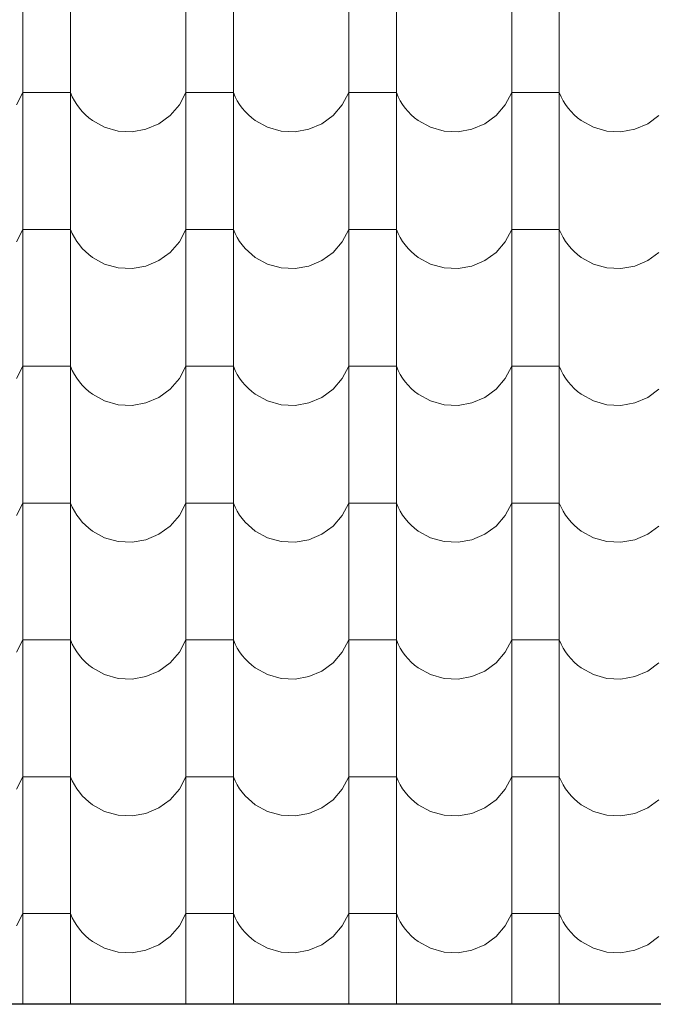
# Model space of a CAD drawing. Header units: millimetres. Extents: x -29624 to 9939, y -6894 to 6495.
# Tile 209 of 243: x 2912 to 3040, y -3576 to -3377. Entities that reach past the tile are written whole.
import ezdxf

# ---------------------------------------------------------------- set-up
doc = ezdxf.new("R2010")
doc.units = ezdxf.units.MM
doc.header["$MEASUREMENT"] = 0
doc.layers.add('810-G Ogólne', color=7, linetype='Continuous')
doc.layers.add('990-D Import IFC', color=7, linetype='Continuous')

# ---------------------------------------------------------------- blocks, each defined once
blk = doc.blocks.new('*X1822', base_point=(515069.4, 47309.9))
at = {"layer": '990-D Import IFC', "color": 251, "linetype": 'Continuous', "lineweight": 13, "true_color": 0x6a6a6a}
for p, q in [((539111.4, -17508.1), (539111.4, -17785.1)), ((539207.5, -17508.1), (539207.5, -17785.1)), ((539441.4, -17508.1), (539441.4, -17785.1)), ((539537.5, -17508.1), (539537.5, -17785.1)), ((539771.4, -17508.1), (539771.4, -17785.1)), ((539867.5, -17508.1), (539867.5, -17785.1)), ((540101.4, -17508.1), (540101.4, -17785.1)), ((540197.5, -17508.1), (540197.5, -17785.1)), ((539111.4, -17785.1), (539111.4, -18062.1)), ((539207.5, -17785.1), (539207.5, -18062.1)), ((539441.4, -17785.1), (539441.4, -18062.1)), ((539537.5, -17785.1), (539537.5, -18062.1)), ((539771.4, -17785.1), (539771.4, -18062.1)), ((539867.5, -17785.1), (539867.5, -18062.1)), ((540101.4, -17785.1), (540101.4, -18062.1)), ((540197.5, -17785.1), (540197.5, -18062.1)), ((539098.1, -17918.2), (539111.4, -17893.2)), ((539159.4, -17893.2), (539111.4, -17893.2)), ((539207.5, -17893.2), (539159.4, -17893.2)), ((539207.5, -17893.2), (539211.1, -17901.5)), ((539428.1, -17918.2), (539441.4, -17893.2)), ((539489.4, -17893.2), (539441.4, -17893.2)), ((539537.5, -17893.2), (539489.4, -17893.2)), ((539537.5, -17893.2), (539541.1, -17901.5)), ((539758.1, -17918.2), (539771.4, -17893.2)), ((539819.4, -17893.2), (539771.4, -17893.2)), ((539867.5, -17893.2), (539819.4, -17893.2)), ((539867.5, -17893.2), (539871.1, -17901.5)), ((540088.1, -17918.2), (540101.4, -17893.2)), ((540149.4, -17893.2), (540101.4, -17893.2)), ((540197.5, -17893.2), (540149.4, -17893.2)), ((540197.5, -17893.2), (540201.1, -17901.5)), ((539211.1, -17901.5), (539215.4, -17909.6)), ((539215.4, -17909.6), (539220.2, -17917.3)), ((539220.2, -17917.3), (539225.5, -17924.7)), ((539409.4, -17939.7), (539428.1, -17918.2)), ((539541.1, -17901.5), (539545.4, -17909.6)), ((539545.4, -17909.6), (539550.2, -17917.3)), ((539550.2, -17917.3), (539555.5, -17924.7)), ((539739.4, -17939.7), (539758.1, -17918.2)), ((539871.1, -17901.5), (539875.4, -17909.6)), ((539875.4, -17909.6), (539880.2, -17917.3)), ((539880.2, -17917.3), (539885.5, -17924.7)), ((540069.4, -17939.7), (540088.1, -17918.2)), ((540201.1, -17901.5), (540205.4, -17909.6)), ((540205.4, -17909.6), (540210.2, -17917.3)), ((540210.2, -17917.3), (540215.5, -17924.7)), ((539225.5, -17924.7), (539231.4, -17931.6)), ((539231.4, -17931.6), (539237.8, -17938.1)), ((539237.8, -17938.1), (539244.6, -17944.2)), ((539555.5, -17924.7), (539561.4, -17931.6)), ((539561.4, -17931.6), (539567.8, -17938.1)), ((539567.8, -17938.1), (539574.6, -17944.2)), ((539885.5, -17924.7), (539891.4, -17931.6)), ((539891.4, -17931.6), (539897.8, -17938.1)), ((539897.8, -17938.1), (539904.6, -17944.2)), ((540215.5, -17924.7), (540221.4, -17931.6)), ((540221.4, -17931.6), (540227.8, -17938.1)), ((540227.8, -17938.1), (540234.6, -17944.2)), ((539244.6, -17944.2), (539251.9, -17949.7)), ((539251.9, -17949.7), (539276.7, -17963.4)), ((539360.4, -17967.5), (539386.5, -17956.4)), ((539386.5, -17956.4), (539409.4, -17939.7)), ((539574.6, -17944.2), (539581.9, -17949.7)), ((539581.9, -17949.7), (539606.7, -17963.4)), ((539690.4, -17967.5), (539716.5, -17956.4)), ((539716.5, -17956.4), (539739.4, -17939.7)), ((539904.6, -17944.2), (539911.9, -17949.7)), ((539911.9, -17949.7), (539936.7, -17963.4)), ((540020.4, -17967.5), (540046.5, -17956.4)), ((540046.5, -17956.4), (540069.4, -17939.7)), ((540234.6, -17944.2), (540241.9, -17949.7)), ((540241.9, -17949.7), (540266.7, -17963.4)), ((540350.4, -17967.5), (540376.5, -17956.4)), ((540376.5, -17956.4), (540399.4, -17939.7)), ((539276.7, -17963.4), (539304.1, -17971.1)), ((539304.1, -17971.1), (539332.4, -17972.5)), ((539332.4, -17972.5), (539360.4, -17967.5)), ((539606.7, -17963.4), (539634.1, -17971.1)), ((539634.1, -17971.1), (539662.4, -17972.5)), ((539662.4, -17972.5), (539690.4, -17967.5)), ((539936.7, -17963.4), (539964.1, -17971.1)), ((539964.1, -17971.1), (539992.4, -17972.5)), ((539992.4, -17972.5), (540020.4, -17967.5)), ((540266.7, -17963.4), (540294.1, -17971.1)), ((540294.1, -17971.1), (540322.4, -17972.5)), ((540322.4, -17972.5), (540350.4, -17967.5)), ((539111.4, -18062.1), (539111.4, -18339.1)), ((539207.5, -18062.1), (539207.5, -18339.1)), ((539441.4, -18062.1), (539441.4, -18339.1)), ((539537.5, -18062.1), (539537.5, -18339.1)), ((539771.4, -18062.1), (539771.4, -18339.1)), ((539867.5, -18062.1), (539867.5, -18339.1)), ((540101.4, -18062.1), (540101.4, -18339.1)), ((540197.5, -18062.1), (540197.5, -18339.1)), ((539098.1, -18195.2), (539111.4, -18170.2)), ((539159.4, -18170.2), (539111.4, -18170.2)), ((539207.5, -18170.2), (539159.4, -18170.2)), ((539207.5, -18170.2), (539211.1, -18178.5)), ((539428.1, -18195.2), (539441.4, -18170.2)), ((539489.4, -18170.2), (539441.4, -18170.2)), ((539537.5, -18170.2), (539489.4, -18170.2)), ((539537.5, -18170.2), (539541.1, -18178.5)), ((539758.1, -18195.2), (539771.4, -18170.2)), ((539819.4, -18170.2), (539771.4, -18170.2)), ((539867.5, -18170.2), (539819.4, -18170.2)), ((539867.5, -18170.2), (539871.1, -18178.5)), ((540088.1, -18195.2), (540101.4, -18170.2)), ((540149.4, -18170.2), (540101.4, -18170.2)), ((540197.5, -18170.2), (540149.4, -18170.2)), ((540197.5, -18170.2), (540201.1, -18178.5)), ((539211.1, -18178.5), (539215.4, -18186.6)), ((539215.4, -18186.6), (539220.2, -18194.3)), ((539220.2, -18194.3), (539225.5, -18201.7)), ((539409.4, -18216.7), (539428.1, -18195.2)), ((539541.1, -18178.5), (539545.4, -18186.6)), ((539545.4, -18186.6), (539550.2, -18194.3)), ((539550.2, -18194.3), (539555.5, -18201.7)), ((539739.4, -18216.7), (539758.1, -18195.2)), ((539871.1, -18178.5), (539875.4, -18186.6)), ((539875.4, -18186.6), (539880.2, -18194.3)), ((539880.2, -18194.3), (539885.5, -18201.7)), ((540069.4, -18216.7), (540088.1, -18195.2)), ((540201.1, -18178.5), (540205.4, -18186.6)), ((540205.4, -18186.6), (540210.2, -18194.3)), ((540210.2, -18194.3), (540215.5, -18201.7)), ((539225.5, -18201.7), (539231.4, -18208.6)), ((539231.4, -18208.6), (539237.8, -18215.1)), ((539237.8, -18215.1), (539244.6, -18221.2)), ((539386.5, -18233.4), (539409.4, -18216.7)), ((539555.5, -18201.7), (539561.4, -18208.6)), ((539561.4, -18208.6), (539567.8, -18215.1)), ((539567.8, -18215.1), (539574.6, -18221.2)), ((539716.5, -18233.4), (539739.4, -18216.7)), ((539885.5, -18201.7), (539891.4, -18208.6)), ((539891.4, -18208.6), (539897.8, -18215.1)), ((539897.8, -18215.1), (539904.6, -18221.2)), ((540046.5, -18233.4), (540069.4, -18216.7)), ((540215.5, -18201.7), (540221.4, -18208.6)), ((540221.4, -18208.6), (540227.8, -18215.1)), ((540227.8, -18215.1), (540234.6, -18221.2)), ((540376.5, -18233.4), (540399.4, -18216.7)), ((539244.6, -18221.2), (539251.9, -18226.7)), ((539251.9, -18226.7), (539276.7, -18240.4)), ((539360.4, -18244.5), (539386.5, -18233.4)), ((539574.6, -18221.2), (539581.9, -18226.7)), ((539581.9, -18226.7), (539606.7, -18240.4)), ((539690.4, -18244.5), (539716.5, -18233.4)), ((539904.6, -18221.2), (539911.9, -18226.7)), ((539911.9, -18226.7), (539936.7, -18240.4)), ((540020.4, -18244.5), (540046.5, -18233.4)), ((540234.6, -18221.2), (540241.9, -18226.7)), ((540241.9, -18226.7), (540266.7, -18240.4)), ((540350.4, -18244.5), (540376.5, -18233.4)), ((539276.7, -18240.4), (539304.1, -18248.1)), ((539304.1, -18248.1), (539332.4, -18249.5)), ((539332.4, -18249.5), (539360.4, -18244.5)), ((539606.7, -18240.4), (539634.1, -18248.1)), ((539634.1, -18248.1), (539662.4, -18249.5)), ((539662.4, -18249.5), (539690.4, -18244.5)), ((539936.7, -18240.4), (539964.1, -18248.1)), ((539964.1, -18248.1), (539992.4, -18249.5)), ((539992.4, -18249.5), (540020.4, -18244.5)), ((540266.7, -18240.4), (540294.1, -18248.1)), ((540294.1, -18248.1), (540322.4, -18249.5)), ((540322.4, -18249.5), (540350.4, -18244.5)), ((539111.4, -18339.1), (539111.4, -18616.1)), ((539207.5, -18339.1), (539207.5, -18616.1)), ((539441.4, -18339.1), (539441.4, -18616.1)), ((539537.5, -18339.1), (539537.5, -18616.1)), ((539771.4, -18339.1), (539771.4, -18616.1)), ((539867.5, -18339.1), (539867.5, -18616.1)), ((540101.4, -18339.1), (540101.4, -18616.1)), ((540197.5, -18339.1), (540197.5, -18616.1)), ((539098.1, -18472.2), (539111.4, -18447.2)), ((539159.4, -18447.2), (539111.4, -18447.2)), ((539207.5, -18447.2), (539159.4, -18447.2)), ((539207.5, -18447.2), (539211.1, -18455.5)), ((539211.1, -18455.5), (539215.4, -18463.6)), ((539428.1, -18472.2), (539441.4, -18447.2)), ((539489.4, -18447.2), (539441.4, -18447.2)), ((539537.5, -18447.2), (539489.4, -18447.2)), ((539537.5, -18447.2), (539541.1, -18455.5)), ((539541.1, -18455.5), (539545.4, -18463.6)), ((539758.1, -18472.2), (539771.4, -18447.2)), ((539819.4, -18447.2), (539771.4, -18447.2)), ((539867.5, -18447.2), (539819.4, -18447.2)), ((539867.5, -18447.2), (539871.1, -18455.5)), ((539871.1, -18455.5), (539875.4, -18463.6)), ((540088.1, -18472.2), (540101.4, -18447.2)), ((540149.4, -18447.2), (540101.4, -18447.2)), ((540197.5, -18447.2), (540149.4, -18447.2)), ((540197.5, -18447.2), (540201.1, -18455.5)), ((540201.1, -18455.5), (540205.4, -18463.6)), ((539215.4, -18463.6), (539220.2, -18471.3)), ((539220.2, -18471.3), (539225.5, -18478.7)), ((539409.4, -18493.7), (539428.1, -18472.2)), ((539545.4, -18463.6), (539550.2, -18471.3)), ((539550.2, -18471.3), (539555.5, -18478.7)), ((539739.4, -18493.7), (539758.1, -18472.2)), ((539875.4, -18463.6), (539880.2, -18471.3)), ((539880.2, -18471.3), (539885.5, -18478.7)), ((540069.4, -18493.7), (540088.1, -18472.2)), ((540205.4, -18463.6), (540210.2, -18471.3)), ((540210.2, -18471.3), (540215.5, -18478.7)), ((539225.5, -18478.7), (539231.4, -18485.6)), ((539231.4, -18485.6), (539237.8, -18492.1)), ((539237.8, -18492.1), (539244.6, -18498.2)), ((539386.5, -18510.4), (539409.4, -18493.7)), ((539555.5, -18478.7), (539561.4, -18485.6)), ((539561.4, -18485.6), (539567.8, -18492.1)), ((539567.8, -18492.1), (539574.6, -18498.2)), ((539716.5, -18510.4), (539739.4, -18493.7)), ((539885.5, -18478.7), (539891.4, -18485.6)), ((539891.4, -18485.6), (539897.8, -18492.1)), ((539897.8, -18492.1), (539904.6, -18498.2)), ((540046.5, -18510.4), (540069.4, -18493.7)), ((540215.5, -18478.7), (540221.4, -18485.6)), ((540221.4, -18485.6), (540227.8, -18492.1)), ((540227.8, -18492.1), (540234.6, -18498.2)), ((540376.5, -18510.4), (540399.4, -18493.7)), ((539244.6, -18498.2), (539251.9, -18503.7)), ((539251.9, -18503.7), (539276.7, -18517.4)), ((539360.4, -18521.5), (539386.5, -18510.4)), ((539574.6, -18498.2), (539581.9, -18503.7)), ((539581.9, -18503.7), (539606.7, -18517.4)), ((539690.4, -18521.5), (539716.5, -18510.4)), ((539904.6, -18498.2), (539911.9, -18503.7)), ((539911.9, -18503.7), (539936.7, -18517.4)), ((540020.4, -18521.5), (540046.5, -18510.4)), ((540234.6, -18498.2), (540241.9, -18503.7)), ((540241.9, -18503.7), (540266.7, -18517.4)), ((540350.4, -18521.5), (540376.5, -18510.4)), ((539276.7, -18517.4), (539304.1, -18525.1)), ((539304.1, -18525.1), (539332.4, -18526.5)), ((539332.4, -18526.5), (539360.4, -18521.5)), ((539606.7, -18517.4), (539634.1, -18525.1)), ((539634.1, -18525.1), (539662.4, -18526.5)), ((539662.4, -18526.5), (539690.4, -18521.5)), ((539936.7, -18517.4), (539964.1, -18525.1)), ((539964.1, -18525.1), (539992.4, -18526.5)), ((539992.4, -18526.5), (540020.4, -18521.5)), ((540266.7, -18517.4), (540294.1, -18525.1)), ((540294.1, -18525.1), (540322.4, -18526.5)), ((540322.4, -18526.5), (540350.4, -18521.5)), ((539111.4, -18616.1), (539111.4, -18893.1)), ((539207.5, -18616.1), (539207.5, -18893.1)), ((539441.4, -18616.1), (539441.4, -18893.1)), ((539537.5, -18616.1), (539537.5, -18893.1)), ((539771.4, -18616.1), (539771.4, -18893.1)), ((539867.5, -18616.1), (539867.5, -18893.1)), ((540101.4, -18616.1), (540101.4, -18893.1)), ((540197.5, -18616.1), (540197.5, -18893.1)), ((539098.1, -18749.2), (539111.4, -18724.2)), ((539159.4, -18724.2), (539111.4, -18724.2)), ((539207.5, -18724.2), (539159.4, -18724.2)), ((539207.5, -18724.2), (539211.1, -18732.5)), ((539211.1, -18732.5), (539215.4, -18740.6)), ((539428.1, -18749.2), (539441.4, -18724.2)), ((539489.4, -18724.2), (539441.4, -18724.2)), ((539537.5, -18724.2), (539489.4, -18724.2)), ((539537.5, -18724.2), (539541.1, -18732.5)), ((539541.1, -18732.5), (539545.4, -18740.6)), ((539758.1, -18749.2), (539771.4, -18724.2)), ((539819.4, -18724.2), (539771.4, -18724.2)), ((539867.5, -18724.2), (539819.4, -18724.2)), ((539867.5, -18724.2), (539871.1, -18732.5)), ((539871.1, -18732.5), (539875.4, -18740.6)), ((540088.1, -18749.2), (540101.4, -18724.2)), ((540149.4, -18724.2), (540101.4, -18724.2)), ((540197.5, -18724.2), (540149.4, -18724.2)), ((540197.5, -18724.2), (540201.1, -18732.5)), ((540201.1, -18732.5), (540205.4, -18740.6)), ((539215.4, -18740.6), (539220.2, -18748.3)), ((539220.2, -18748.3), (539225.5, -18755.7)), ((539225.5, -18755.7), (539231.4, -18762.6)), ((539409.4, -18770.7), (539428.1, -18749.2)), ((539545.4, -18740.6), (539550.2, -18748.3)), ((539550.2, -18748.3), (539555.5, -18755.7)), ((539555.5, -18755.7), (539561.4, -18762.6)), ((539739.4, -18770.7), (539758.1, -18749.2)), ((539875.4, -18740.6), (539880.2, -18748.3)), ((539880.2, -18748.3), (539885.5, -18755.7)), ((539885.5, -18755.7), (539891.4, -18762.6)), ((540069.4, -18770.7), (540088.1, -18749.2)), ((540205.4, -18740.6), (540210.2, -18748.3)), ((540210.2, -18748.3), (540215.5, -18755.7)), ((540215.5, -18755.7), (540221.4, -18762.6)), ((539231.4, -18762.6), (539237.8, -18769.1)), ((539237.8, -18769.1), (539244.6, -18775.2)), ((539244.6, -18775.2), (539251.9, -18780.7)), ((539386.5, -18787.4), (539409.4, -18770.7)), ((539561.4, -18762.6), (539567.8, -18769.1)), ((539567.8, -18769.1), (539574.6, -18775.2)), ((539574.6, -18775.2), (539581.9, -18780.7)), ((539716.5, -18787.4), (539739.4, -18770.7)), ((539891.4, -18762.6), (539897.8, -18769.1)), ((539897.8, -18769.1), (539904.6, -18775.2)), ((539904.6, -18775.2), (539911.9, -18780.7)), ((540046.5, -18787.4), (540069.4, -18770.7)), ((540221.4, -18762.6), (540227.8, -18769.1)), ((540227.8, -18769.1), (540234.6, -18775.2)), ((540234.6, -18775.2), (540241.9, -18780.7)), ((540376.5, -18787.4), (540399.4, -18770.7)), ((539251.9, -18780.7), (539276.7, -18794.4)), ((539276.7, -18794.4), (539304.1, -18802.1)), ((539360.4, -18798.5), (539386.5, -18787.4)), ((539581.9, -18780.7), (539606.7, -18794.4)), ((539606.7, -18794.4), (539634.1, -18802.1)), ((539690.4, -18798.5), (539716.5, -18787.4)), ((539911.9, -18780.7), (539936.7, -18794.4)), ((539936.7, -18794.4), (539964.1, -18802.1)), ((540020.4, -18798.5), (540046.5, -18787.4)), ((540241.9, -18780.7), (540266.7, -18794.4)), ((540266.7, -18794.4), (540294.1, -18802.1)), ((540350.4, -18798.5), (540376.5, -18787.4)), ((539304.1, -18802.1), (539332.4, -18803.5)), ((539332.4, -18803.5), (539360.4, -18798.5)), ((539634.1, -18802.1), (539662.4, -18803.5)), ((539662.4, -18803.5), (539690.4, -18798.5)), ((539964.1, -18802.1), (539992.4, -18803.5)), ((539992.4, -18803.5), (540020.4, -18798.5)), ((540294.1, -18802.1), (540322.4, -18803.5)), ((540322.4, -18803.5), (540350.4, -18798.5)), ((539111.4, -18893.1), (539111.4, -19170.1)), ((539207.5, -18893.1), (539207.5, -19170.1)), ((539441.4, -18893.1), (539441.4, -19170.1)), ((539537.5, -18893.1), (539537.5, -19170.1)), ((539771.4, -18893.1), (539771.4, -19170.1)), ((539867.5, -18893.1), (539867.5, -19170.1)), ((540101.4, -18893.1), (540101.4, -19170.1)), ((540197.5, -18893.1), (540197.5, -19170.1)), ((539098.1, -19026.2), (539111.4, -19001.2)), ((539159.4, -19001.2), (539111.4, -19001.2)), ((539207.5, -19001.2), (539159.4, -19001.2)), ((539207.5, -19001.2), (539211.1, -19009.5)), ((539211.1, -19009.5), (539215.4, -19017.6)), ((539428.1, -19026.2), (539441.4, -19001.2)), ((539489.4, -19001.2), (539441.4, -19001.2)), ((539537.5, -19001.2), (539489.4, -19001.2)), ((539537.5, -19001.2), (539541.1, -19009.5)), ((539541.1, -19009.5), (539545.4, -19017.6)), ((539758.1, -19026.2), (539771.4, -19001.2)), ((539819.4, -19001.2), (539771.4, -19001.2)), ((539867.5, -19001.2), (539819.4, -19001.2)), ((539867.5, -19001.2), (539871.1, -19009.5)), ((539871.1, -19009.5), (539875.4, -19017.6)), ((540088.1, -19026.2), (540101.4, -19001.2)), ((540149.4, -19001.2), (540101.4, -19001.2)), ((540197.5, -19001.2), (540149.4, -19001.2)), ((540197.5, -19001.2), (540201.1, -19009.5)), ((540201.1, -19009.5), (540205.4, -19017.6)), ((539215.4, -19017.6), (539220.2, -19025.3)), ((539220.2, -19025.3), (539225.5, -19032.7)), ((539225.5, -19032.7), (539231.4, -19039.6)), ((539409.4, -19047.7), (539428.1, -19026.2)), ((539545.4, -19017.6), (539550.2, -19025.3)), ((539550.2, -19025.3), (539555.5, -19032.7)), ((539555.5, -19032.7), (539561.4, -19039.6)), ((539739.4, -19047.7), (539758.1, -19026.2)), ((539875.4, -19017.6), (539880.2, -19025.3)), ((539880.2, -19025.3), (539885.5, -19032.7)), ((539885.5, -19032.7), (539891.4, -19039.6)), ((540069.4, -19047.7), (540088.1, -19026.2)), ((540205.4, -19017.6), (540210.2, -19025.3)), ((540210.2, -19025.3), (540215.5, -19032.7)), ((540215.5, -19032.7), (540221.4, -19039.6)), ((539231.4, -19039.6), (539237.8, -19046.1)), ((539237.8, -19046.1), (539244.6, -19052.2)), ((539244.6, -19052.2), (539251.9, -19057.7)), ((539386.5, -19064.4), (539409.4, -19047.7)), ((539561.4, -19039.6), (539567.8, -19046.1)), ((539567.8, -19046.1), (539574.6, -19052.2)), ((539574.6, -19052.2), (539581.9, -19057.7)), ((539716.5, -19064.4), (539739.4, -19047.7)), ((539891.4, -19039.6), (539897.8, -19046.1)), ((539897.8, -19046.1), (539904.6, -19052.2)), ((539904.6, -19052.2), (539911.9, -19057.7)), ((540046.5, -19064.4), (540069.4, -19047.7)), ((540221.4, -19039.6), (540227.8, -19046.1)), ((540227.8, -19046.1), (540234.6, -19052.2)), ((540234.6, -19052.2), (540241.9, -19057.7)), ((540376.5, -19064.4), (540399.4, -19047.7)), ((539251.9, -19057.7), (539276.7, -19071.4)), ((539276.7, -19071.4), (539304.1, -19079.1)), ((539360.4, -19075.5), (539386.5, -19064.4)), ((539581.9, -19057.7), (539606.7, -19071.4)), ((539606.7, -19071.4), (539634.1, -19079.1)), ((539690.4, -19075.5), (539716.5, -19064.4)), ((539911.9, -19057.7), (539936.7, -19071.4)), ((539936.7, -19071.4), (539964.1, -19079.1)), ((540020.4, -19075.5), (540046.5, -19064.4)), ((540241.9, -19057.7), (540266.7, -19071.4)), ((540266.7, -19071.4), (540294.1, -19079.1)), ((540350.4, -19075.5), (540376.5, -19064.4)), ((539304.1, -19079.1), (539332.4, -19080.5)), ((539332.4, -19080.5), (539360.4, -19075.5)), ((539634.1, -19079.1), (539662.4, -19080.5)), ((539662.4, -19080.5), (539690.4, -19075.5)), ((539964.1, -19079.1), (539992.4, -19080.5)), ((539992.4, -19080.5), (540020.4, -19075.5)), ((540294.1, -19079.1), (540322.4, -19080.5)), ((540322.4, -19080.5), (540350.4, -19075.5)), ((539111.4, -19170.1), (539111.4, -19447.1)), ((539207.5, -19170.1), (539207.5, -19447.1)), ((539441.4, -19170.1), (539441.4, -19447.1)), ((539537.5, -19170.1), (539537.5, -19447.1)), ((539771.4, -19170.1), (539771.4, -19447.1)), ((539867.5, -19170.1), (539867.5, -19447.1)), ((540101.4, -19170.1), (540101.4, -19447.1)), ((540197.5, -19170.1), (540197.5, -19447.1)), ((539098.1, -19303.2), (539111.4, -19278.2)), ((539159.4, -19278.2), (539111.4, -19278.2)), ((539207.5, -19278.2), (539159.4, -19278.2)), ((539207.5, -19278.2), (539211.1, -19286.5)), ((539211.1, -19286.5), (539215.4, -19294.6)), ((539428.1, -19303.2), (539441.4, -19278.2)), ((539489.4, -19278.2), (539441.4, -19278.2)), ((539537.5, -19278.2), (539489.4, -19278.2)), ((539537.5, -19278.2), (539541.1, -19286.5)), ((539541.1, -19286.5), (539545.4, -19294.6)), ((539758.1, -19303.2), (539771.4, -19278.2)), ((539819.4, -19278.2), (539771.4, -19278.2)), ((539867.5, -19278.2), (539819.4, -19278.2)), ((539867.5, -19278.2), (539871.1, -19286.5)), ((539871.1, -19286.5), (539875.4, -19294.6)), ((540088.1, -19303.2), (540101.4, -19278.2)), ((540149.4, -19278.2), (540101.4, -19278.2)), ((540197.5, -19278.2), (540149.4, -19278.2)), ((540197.5, -19278.2), (540201.1, -19286.5)), ((540201.1, -19286.5), (540205.4, -19294.6)), ((539215.4, -19294.6), (539220.2, -19302.3)), ((539220.2, -19302.3), (539225.5, -19309.7)), ((539225.5, -19309.7), (539231.4, -19316.6)), ((539409.4, -19324.7), (539428.1, -19303.2)), ((539545.4, -19294.6), (539550.2, -19302.3)), ((539550.2, -19302.3), (539555.5, -19309.7)), ((539555.5, -19309.7), (539561.4, -19316.6)), ((539739.4, -19324.7), (539758.1, -19303.2)), ((539875.4, -19294.6), (539880.2, -19302.3)), ((539880.2, -19302.3), (539885.5, -19309.7)), ((539885.5, -19309.7), (539891.4, -19316.6)), ((540069.4, -19324.7), (540088.1, -19303.2)), ((540205.4, -19294.6), (540210.2, -19302.3)), ((540210.2, -19302.3), (540215.5, -19309.7)), ((540215.5, -19309.7), (540221.4, -19316.6)), ((539231.4, -19316.6), (539237.8, -19323.1)), ((539237.8, -19323.1), (539244.6, -19329.2)), ((539244.6, -19329.2), (539251.9, -19334.7)), ((539386.5, -19341.4), (539409.4, -19324.7)), ((539561.4, -19316.6), (539567.8, -19323.1)), ((539567.8, -19323.1), (539574.6, -19329.2)), ((539574.6, -19329.2), (539581.9, -19334.7)), ((539716.5, -19341.4), (539739.4, -19324.7)), ((539891.4, -19316.6), (539897.8, -19323.1)), ((539897.8, -19323.1), (539904.6, -19329.2)), ((539904.6, -19329.2), (539911.9, -19334.7)), ((540046.5, -19341.4), (540069.4, -19324.7)), ((540221.4, -19316.6), (540227.8, -19323.1)), ((540227.8, -19323.1), (540234.6, -19329.2)), ((540234.6, -19329.2), (540241.9, -19334.7)), ((540376.5, -19341.4), (540399.4, -19324.7)), ((539251.9, -19334.7), (539276.7, -19348.4)), ((539276.7, -19348.4), (539304.1, -19356.1)), ((539332.4, -19357.5), (539360.4, -19352.5)), ((539360.4, -19352.5), (539386.5, -19341.4)), ((539581.9, -19334.7), (539606.7, -19348.4)), ((539606.7, -19348.4), (539634.1, -19356.1)), ((539662.4, -19357.5), (539690.4, -19352.5)), ((539690.4, -19352.5), (539716.5, -19341.4)), ((539911.9, -19334.7), (539936.7, -19348.4)), ((539936.7, -19348.4), (539964.1, -19356.1)), ((539992.4, -19357.5), (540020.4, -19352.5)), ((540020.4, -19352.5), (540046.5, -19341.4)), ((540241.9, -19334.7), (540266.7, -19348.4)), ((540266.7, -19348.4), (540294.1, -19356.1)), ((540322.4, -19357.5), (540350.4, -19352.5)), ((540350.4, -19352.5), (540376.5, -19341.4)), ((539304.1, -19356.1), (539332.4, -19357.5)), ((539634.1, -19356.1), (539662.4, -19357.5)), ((539964.1, -19356.1), (539992.4, -19357.5)), ((540294.1, -19356.1), (540322.4, -19357.5)), ((539111.4, -19447.1), (539111.4, -19724.1)), ((539207.5, -19447.1), (539207.5, -19724.1)), ((539441.4, -19447.1), (539441.4, -19724.1)), ((539537.5, -19447.1), (539537.5, -19724.1)), ((539771.4, -19447.1), (539771.4, -19724.1)), ((539867.5, -19447.1), (539867.5, -19724.1)), ((540101.4, -19447.1), (540101.4, -19724.1)), ((540197.5, -19447.1), (540197.5, -19724.1)), ((539098.1, -19580.2), (539111.4, -19555.2)), ((539159.4, -19555.2), (539111.4, -19555.2)), ((539207.5, -19555.2), (539159.4, -19555.2)), ((539207.5, -19555.2), (539211.1, -19563.5)), ((539211.1, -19563.5), (539215.4, -19571.6)), ((539215.4, -19571.6), (539220.2, -19579.3)), ((539428.1, -19580.2), (539441.4, -19555.2)), ((539489.4, -19555.2), (539441.4, -19555.2)), ((539537.5, -19555.2), (539489.4, -19555.2)), ((539537.5, -19555.2), (539541.1, -19563.5)), ((539541.1, -19563.5), (539545.4, -19571.6)), ((539545.4, -19571.6), (539550.2, -19579.3)), ((539758.1, -19580.2), (539771.4, -19555.2)), ((539819.4, -19555.2), (539771.4, -19555.2)), ((539867.5, -19555.2), (539819.4, -19555.2)), ((539867.5, -19555.2), (539871.1, -19563.5)), ((539871.1, -19563.5), (539875.4, -19571.6)), ((539875.4, -19571.6), (539880.2, -19579.3)), ((540088.1, -19580.2), (540101.4, -19555.2)), ((540149.4, -19555.2), (540101.4, -19555.2)), ((540197.5, -19555.2), (540149.4, -19555.2)), ((540197.5, -19555.2), (540201.1, -19563.5)), ((540201.1, -19563.5), (540205.4, -19571.6)), ((540205.4, -19571.6), (540210.2, -19579.3)), ((539220.2, -19579.3), (539225.5, -19586.7)), ((539225.5, -19586.7), (539231.4, -19593.6)), ((539409.4, -19601.7), (539428.1, -19580.2)), ((539550.2, -19579.3), (539555.5, -19586.7)), ((539555.5, -19586.7), (539561.4, -19593.6)), ((539739.4, -19601.7), (539758.1, -19580.2)), ((539880.2, -19579.3), (539885.5, -19586.7)), ((539885.5, -19586.7), (539891.4, -19593.6)), ((540069.4, -19601.7), (540088.1, -19580.2)), ((540210.2, -19579.3), (540215.5, -19586.7)), ((540215.5, -19586.7), (540221.4, -19593.6)), ((539231.4, -19593.6), (539237.8, -19600.1)), ((539237.8, -19600.1), (539244.6, -19606.2)), ((539244.6, -19606.2), (539251.9, -19611.7)), ((539251.9, -19611.7), (539276.7, -19625.4)), ((539386.5, -19618.4), (539409.4, -19601.7)), ((539561.4, -19593.6), (539567.8, -19600.1)), ((539567.8, -19600.1), (539574.6, -19606.2)), ((539574.6, -19606.2), (539581.9, -19611.7)), ((539581.9, -19611.7), (539606.7, -19625.4)), ((539716.5, -19618.4), (539739.4, -19601.7)), ((539891.4, -19593.6), (539897.8, -19600.1)), ((539897.8, -19600.1), (539904.6, -19606.2)), ((539904.6, -19606.2), (539911.9, -19611.7)), ((539911.9, -19611.7), (539936.7, -19625.4)), ((540046.5, -19618.4), (540069.4, -19601.7)), ((540221.4, -19593.6), (540227.8, -19600.1)), ((540227.8, -19600.1), (540234.6, -19606.2)), ((540234.6, -19606.2), (540241.9, -19611.7)), ((540241.9, -19611.7), (540266.7, -19625.4)), ((540376.5, -19618.4), (540399.4, -19601.7)), ((539276.7, -19625.4), (539304.1, -19633.1)), ((539304.1, -19633.1), (539332.4, -19634.5)), ((539332.4, -19634.5), (539360.4, -19629.5)), ((539360.4, -19629.5), (539386.5, -19618.4)), ((539606.7, -19625.4), (539634.1, -19633.1)), ((539634.1, -19633.1), (539662.4, -19634.5)), ((539662.4, -19634.5), (539690.4, -19629.5)), ((539690.4, -19629.5), (539716.5, -19618.4)), ((539936.7, -19625.4), (539964.1, -19633.1)), ((539964.1, -19633.1), (539992.4, -19634.5)), ((539992.4, -19634.5), (540020.4, -19629.5)), ((540020.4, -19629.5), (540046.5, -19618.4)), ((540266.7, -19625.4), (540294.1, -19633.1)), ((540294.1, -19633.1), (540322.4, -19634.5)), ((540322.4, -19634.5), (540350.4, -19629.5)), ((540350.4, -19629.5), (540376.5, -19618.4)), ((539111.4, -19724.1), (539111.4, -19738.8)), ((539207.5, -19724.1), (539207.5, -19738.8)), ((539441.4, -19724.1), (539441.4, -19738.8)), ((539537.5, -19724.1), (539537.5, -19738.8)), ((539771.4, -19724.1), (539771.4, -19738.8)), ((539867.5, -19724.1), (539867.5, -19738.8)), ((540101.4, -19724.1), (540101.4, -19738.8)), ((540197.5, -19724.1), (540197.5, -19738.8))]:
    blk.add_line(p, q, dxfattribs=at)
blk = doc.blocks.new('Wypełnienie_6_3', base_point=(515069.4, 47309.9))
at = {"layer": '990-D Import IFC', "color": 251, "linetype": 'Continuous', "lineweight": 13, "true_color": 0x6a6a6a}
blk.add_blockref('*X1822', (515069.4, 47309.9), dxfattribs=at)

msp = doc.modelspace()

# ---------------------------------------------------------------- linework, layer by layer
at = {"layer": '810-G Ogólne', "color": 7, "linetype": 'Continuous', "lineweight": 25}
msp.add_line((4848.669, -3576.299), (812.669, -3576.299), dxfattribs=at)
at = {"layer": '990-D Import IFC', "color": 7, "linetype": 'Continuous', "lineweight": 13}
msp.add_lwpolyline([(1399.669, -3181.299), (824.669, -3576.299), (4836.669, -3576.299), (4292.669, -3181.299), (4232.373, -3225.08), (4233.306, -3181.299), (3972.204, -3181.299), (3972.204, -3221.126), (3916.26, -3221.126), (3916.26, -3181.299)], close=True, dxfattribs=at)
msp.add_lwpolyline([(824.669, -3576.299), (4848.669, -3576.299, -0.1474768)], format="xyb", dxfattribs=at)

# ---------------------------------------------------------------- block references
at = {"layer": '990-D Import IFC', "color": 251, "linetype": 'Continuous', "lineweight": 13, "true_color": 0x6a6a6a, "xscale": 0.1, "yscale": 0.1, "zscale": 0.1}
msp.add_blockref('Wypełnienie_6_3', (508.562, 3128.573), dxfattribs=at)

doc.saveas('drawing.dxf')
